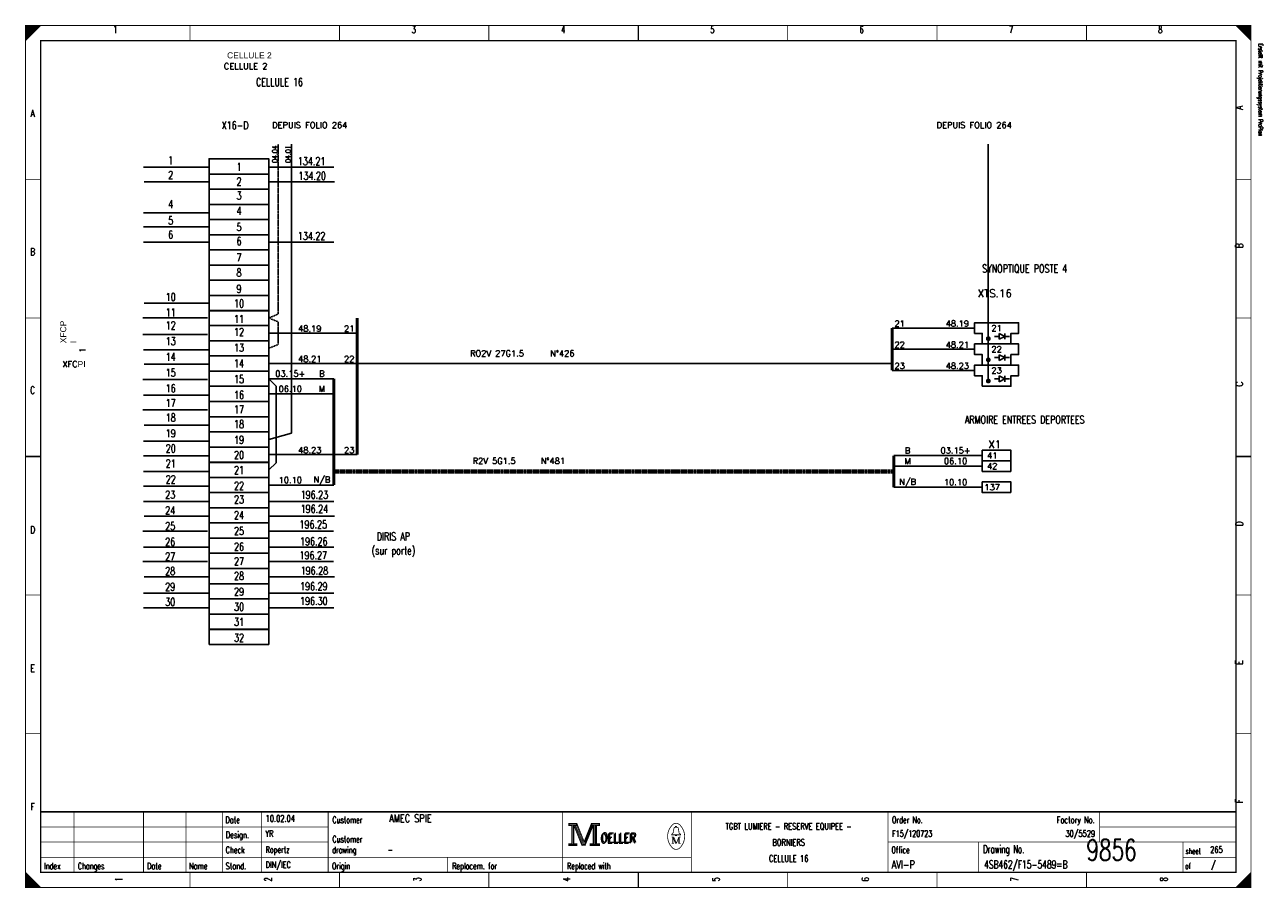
# Model space of a CAD drawing. Extents: x 0 to 409, y 0 to 285.
import ezdxf
from ezdxf.enums import TextEntityAlignment as Align

# ---------------------------------------------------------------- set-up
doc = ezdxf.new("R2010")
doc.units = 0
doc.header["$MEASUREMENT"] = 0
doc.linetypes.add('CONTINU', pattern=[0])
doc.linetypes.add('DISCONTINU', pattern=[0.15, 0.1, -0.05])
doc.layers.get('0').update_dxf_attribs({"color": 9, "linetype": 'CONTINUOUS'})
for name, color, linetype in [('POINTILLE', 5, 'DISCONTINU'), ('SCH-3', 3, 'CONTINU'), ('TEXTE', 3, 'CONTINUOUS'), ('TRAIFIN', 1, 'CONTINUOUS'), ('TRAIGROS', 2, 'CONTINUOUS'), ('TRAIMOY', 4, 'CONTINUOUS')]:
    doc.layers.add(name, color=color, linetype=linetype)
doc.styles.get("Standard").update_dxf_attribs({"font": 'romans.shx', "bigfont": 'TXT.shx'})

# ---------------------------------------------------------------- blocks, each defined once
blk = doc.blocks.new('BRND')
at = {"layer": 'TRAIFIN'}
for p, q in [((0.8, -5.47), (0.8, -3.59)), ((0.8, -3.59), (2.68, -4.53)), ((2.68, -5.47), (2.68, -3.59)), ((-0.73, -4.53), (0.8, -4.53)), ((2.68, -4.53), (0.8, -5.47)), ((2.68, -4.53), (4.27, -4.53))]:
    blk.add_line(p, q, dxfattribs=at)
at = {"layer": 'TRAIMOY'}
blk.add_lwpolyline([(-4.75, -7), (-4.75, -3.5), (-7.25, -3.5), (-7.25, 0), (7.25, 0), (7.25, -3.5), (4.75, -3.5), (4.75, -7)], close=True, dxfattribs=at)

msp = doc.modelspace()

# ---------------------------------------------------------------- linework, layer by layer
at = {"color": 0, "linetype": 'Continuous'}
for p, q in [((38.98, 238.14), (60.31, 238.14)), ((80.59, 238.14), (101.92, 238.14)), ((39.16, 233.3), (60.49, 233.3)), ((80.77, 233.3), (102.1, 233.3)), ((38.98, 223.09), (60.31, 223.09)), ((38.98, 218.42), (60.31, 218.42)), ((38.98, 213.4), (60.31, 213.4)), ((80.59, 213.4), (101.92, 213.4)), ((39.16, 193.24), (60.49, 193.24)), ((38.8, 188.39), (60.13, 188.39)), ((38.8, 182.84), (60.13, 182.84)), ((38.98, 177.82), (60.31, 177.82)), ((39.16, 172.98), (60.49, 172.98)), ((38.8, 167.96), (60.13, 167.96)), ((38.98, 162.77), (60.31, 162.77)), ((38.8, 157.93), (60.13, 157.93)), ((39.16, 152.91), (60.49, 152.91)), ((38.98, 147.53), (60.31, 147.53)), ((38.98, 142.7), (60.31, 142.7)), ((38.98, 137.54), (60.31, 137.54)), ((38.98, 132.74), (60.31, 132.74)), ((38.98, 127.62), (60.31, 127.62)), ((80.59, 127.62), (101.92, 127.62)), ((39.16, 122.78), (60.49, 122.78)), ((80.77, 122.78), (102.1, 122.78)), ((38.8, 117.77), (60.13, 117.77)), ((80.41, 117.77), (101.74, 117.77)), ((38.98, 112.57), (60.31, 112.57)), ((80.59, 112.57), (101.92, 112.57)), ((38.8, 107.73), (60.13, 107.73)), ((80.41, 107.73), (101.74, 107.73)), ((39.16, 102.71), (60.49, 102.71)), ((80.77, 102.71), (102.1, 102.71)), ((38.98, 97.34), (60.31, 97.34)), ((80.59, 97.34), (101.92, 97.34)), ((38.98, 92.5), (60.31, 92.5)), ((80.59, 92.5), (101.92, 92.5))]:
    msp.add_line(p, q, dxfattribs=at)
at = {"color": 0, "const_width": 0.25, "flags": 128}
for points in [[(0, 285), (5, 285), (0, 280), (0, 285)], [(0, 142.5), (0, 285), (405, 285), (405, 0), (0, 0), (0, 142.5)], [(0.25, 285), (0.25, 280.25), (0.5, 280.5), (0.5, 285), (0.75, 285), (0.75, 280.75), (1, 281), (1, 285), (1.25, 285), (1.25, 281.25), (1.5, 281.5), (1.5, 285), (1.75, 285), (1.75, 281.75), (2, 282)], [(2, 282), (2, 285), (2.25, 285), (2.25, 282.25), (2.5, 282.5), (2.5, 285), (2.75, 285), (2.75, 282.75), (3, 283), (3, 285), (3.25, 285), (3.25, 283.25), (3.5, 283.5), (3.5, 285), (3.75, 285)], [(3.75, 285), (3.75, 283.75), (4, 284), (4, 285), (4.25, 285), (4.25, 284.25), (4.5, 284.5), (4.5, 285), (4.75, 285), (4.75, 284.75)], [(400, 285), (405, 280), (404.75, 280.25), (404.75, 285), (404.5, 285), (404.5, 280.5), (404.25, 280.75), (404.25, 285), (404, 285), (404, 281), (403.75, 281.25), (403.75, 285), (403.5, 285), (403.5, 281.5), (403.25, 281.75)], [(401.5, 283.5), (401.5, 285), (401.25, 285), (401.25, 283.75), (401, 284), (401, 285), (400.75, 285), (400.75, 284.25), (400.5, 284.5), (400.5, 285), (400.25, 285), (400.25, 284.75)], [(403.25, 281.75), (403.25, 285), (403, 285), (403, 282), (402.75, 282.25), (402.75, 285), (402.5, 285), (402.5, 282.5), (402.25, 282.75), (402.25, 285), (402, 285), (402, 283), (401.75, 283.25), (401.75, 285), (401.5, 285)], [(179.5, 21.2), (179.5, 20.5), (180.5, 20.5), (180.5, 14.5), (179.5, 14.5), (179.5, 13.8), (182.2, 13.8), (182.2, 14.5), (181.2, 14.5), (181.2, 20.5), (182.2, 20.5), (182.2, 21.2), (179.5, 21.2)], [(180.7, 20.7), (180.7, 14.3), (181, 14.3), (181, 20.7)], [(181.2, 20.5), (183.9, 13.8), (184.9, 13.8), (187.6, 20.5)], [(181.8, 20.5), (184.2, 14.6), (184.6, 14.6)], [(182.2, 21.2), (184.6, 15.2), (187, 21.2)], [(182.2, 20.5), (184.4, 14.9), (184.7, 14.9)], [(184.6, 14.2), (184.9, 14.2), (187.4, 20.5)], [(184.6, 14.6), (184.8, 14.6), (187.2, 20.5)], [(187.6, 20.5), (187.6, 14.5), (186.6, 14.5), (186.6, 13.8), (187.1, 13.8)], [(187, 21.2), (187, 20.5), (188, 20.5), (188, 14.5), (187, 14.5), (187, 13.8), (189.7, 13.8), (189.7, 14.5), (188.7, 14.5), (188.7, 20.5), (189.7, 20.5), (189.7, 21.2), (187, 21.2)], [(187.8, 20.7), (187.8, 14.3), (188.3, 14.3), (188.3, 20.7), (188.5, 20.7), (188.5, 14.3)], [(214.8, 17.4), (213.5, 17.4), (213.5, 17.6), (214, 18), (214.3, 19.6)], [(213.9, 16.7), (213.9, 14.6), (213.5, 14.6)], [(213.9, 16.7), (214.8, 14.6), (215.1, 14.6)], [(214.8, 19.9), (214.8, 20.2), (215.2, 20.2), (215.2, 19.9)], [(215.2, 17.4), (216.5, 17.4), (216.5, 17.6), (216, 18), (215.7, 19.6)], [(0, 5), (0, 0), (5, 0), (0, 5), (0.25, 4.75), (0.25, 0), (0.5, 0), (0.5, 4.5), (0.75, 4.25), (0.75, 0), (1, 0), (1, 4), (1.25, 3.75), (1.25, 0), (1.5, 0)], [(404.75, 4.75), (404.75, 0), (404.5, 0), (404.5, 4.5), (404.25, 4.25), (404.25, 0), (404, 0), (404, 4), (403.75, 3.75), (403.75, 0), (403.5, 0), (403.5, 3.5), (403.25, 3.25), (403.25, 0), (403, 0)], [(1.5, 0), (1.5, 3.5), (1.75, 3.25), (1.75, 0), (2, 0), (2, 3), (2.25, 2.75), (2.25, 0), (2.5, 0), (2.5, 2.5), (2.75, 2.25), (2.75, 0), (3, 0), (3, 2), (3.25, 1.75)], [(3.25, 1.75), (3.25, 0), (3.5, 0), (3.5, 1.5), (3.75, 1.25), (3.75, 0), (4, 0), (4, 1), (4.25, 0.75), (4.25, 0), (4.5, 0), (4.5, 0.5), (4.75, 0.25)], [(401.25, 1.25), (401.25, 0), (401, 0), (401, 1), (400.75, 0.75), (400.75, 0), (400.5, 0), (400.5, 0.5), (400.25, 0.25), (400.25, 0)], [(403, 0), (403, 3), (402.75, 2.75), (402.75, 0), (402.5, 0), (402.5, 2.5), (402.25, 2.25), (402.25, 0), (402, 0), (402, 2), (401.75, 1.75), (401.75, 0), (401.5, 0), (401.5, 1.5), (401.25, 1.25)]]:
    msp.add_lwpolyline(points, dxfattribs=at)
at = {"color": 0, "flags": 128}
for points, const_width in [([(0, 285), (405, 285), (405, 0), (0, 0)], 0.25), ([(5, 280), (400, 280), (400, 5), (5, 5)], 0.5), ([(5, 280), (400, 280), (400, 5), (5, 5)], 0.25), ([(179.7, 21), (182, 21), (182, 20.7), (179.7, 20.7)], 0.25), ([(187.2, 21), (189.5, 21), (189.5, 20.7), (187.2, 20.7)], 0.25), ([(214.8, 17.4), (215.2, 17.4), (215.2, 17.1), (214.8, 17.1)], 0.25), ([(179.7, 14.3), (182, 14.3), (182, 14), (179.7, 14)], 0.25), ([(186.8, 14.3), (189.5, 14.3), (189.5, 14), (186.8, 14)], 0.25)]:
    msp.add_lwpolyline(points, close=True, dxfattribs=dict(at, const_width=const_width))
at = {"color": 0}
for points, const_width in [([(54.38, 285), (54.38, 280)], 0.25), ([(103.75, 285), (103.75, 280)], 0.25), ([(153.12, 285), (153.12, 280)], 0.25), ([(202.5, 280), (202.5, 285)], 0.5), ([(202.5, 285), (202.5, 280)], 0.25), ([(251.88, 285), (251.88, 280)], 0.25), ([(301.25, 285), (301.25, 280)], 0.25), ([(350.62, 285), (350.62, 280)], 0.25), ([(0, 234.17), (5, 234.17)], 0.25), ([(405, 234.17), (400, 234.17)], 0.25), ([(0, 188.33), (5, 188.33)], 0.25), ([(405, 188.33), (400, 188.33)], 0.25), ([(5, 142.5), (0, 142.5)], 0.5), ([(0, 142.5), (5, 142.5)], 0.25), ([(400, 142.5), (405, 142.5)], 0.5), ([(405, 142.5), (400, 142.5)], 0.25), ([(0, 96.67), (5, 96.67)], 0.25), ([(405, 96.67), (400, 96.67)], 0.25), ([(0, 50.83), (5, 50.83)], 0.25), ([(405, 50.83), (400, 50.83)], 0.25), ([(400, 25), (5, 25)], 0.5), ([(16, 5), (16, 25)], 0.25), ([(39, 5), (39, 25)], 0.25), ([(53, 5), (53, 25)], 0.25), ([(65, 25), (65, 5)], 0.25), ([(78, 25), (78, 5)], 0.25), ([(100, 25), (100, 5)], 0.25), ([(177.5, 25), (177.5, 5)], 0.25), ([(220, 25), (220, 5)], 0.25), ([(285, 25), (285, 5)], 0.25), ([(355, 25), (355, 15)], 0.25), ([(181.5, 20.5), (184, 14.2)], 0.25), ([(184.7, 14.9), (187, 20.6)], 0.25), ([(5, 20), (100, 20)], 0.25), ([(213.5, 16.7), (214.2, 16.7)], 0.25), ([(214.2, 16.7), (215.1, 14.6)], 0.25), ([(214.6, 19.9), (215.5, 19.9)], 0.25), ([(215.1, 14.6), (215.9, 16.7)], 0.25), ([(215.9, 14.6), (215.9, 16.7)], 0.25), ([(215.9, 16.7), (216.5, 16.7)], 0.25), ([(216.1, 16.7), (216.1, 14.6)], 0.25), ([(355, 20), (400, 20)], 0.25), ([(5, 15), (100, 15)], 0.25), ([(184, 14.2), (184.6, 14.2)], 0.25), ([(213.9, 14.6), (214.3, 14.6)], 0.25), ([(216.5, 14.6), (215.7, 14.6)], 0.25), ([(285, 15), (400, 15)], 0.25), ([(315, 15), (315, 5)], 0.25), ([(382.5, 15), (382.5, 5)], 0.25), ([(5, 10), (220, 10)], 0.25), ([(139.5, 10), (139.5, 5)], 0.25), ([(382.5, 10), (400, 10)], 0.25), ([(54.38, 0), (54.38, 5)], 0.25), ([(103.75, 0), (103.75, 5)], 0.25), ([(153.12, 0), (153.12, 5)], 0.25), ([(202.5, 5), (202.5, 0)], 0.5), ([(202.5, 0), (202.5, 5)], 0.25), ([(251.88, 0), (251.88, 5)], 0.25), ([(301.25, 0), (301.25, 5)], 0.25), ([(350.62, 0), (350.62, 5)], 0.25), ([(405, 5), (400, 0)], 0.25), ([(4.75, 0), (4.75, 0.25)], 0.25)]:
    msp.add_lwpolyline(points, dxfattribs=dict(at, const_width=const_width))
at = {"color": 0, "linetype": 'Continuous'}
for points in [[(60.66, 235.9), (60.66, 240.92), (80.38, 240.92), (80.38, 235.9)], [(60.66, 230.88), (60.66, 235.9), (80.38, 235.9), (80.38, 230.88)], [(60.66, 225.86), (60.66, 230.88), (80.38, 230.88), (80.38, 225.86)], [(60.66, 220.84), (60.66, 225.86), (80.38, 225.86), (80.38, 220.84)], [(60.66, 215.82), (60.66, 220.84), (80.38, 220.84), (80.38, 215.82)], [(60.66, 210.8), (60.66, 215.82), (80.38, 215.82), (80.38, 210.8)], [(60.66, 205.78), (60.66, 210.8), (80.38, 210.8), (80.38, 205.78)], [(60.66, 200.76), (60.66, 205.78), (80.38, 205.78), (80.38, 200.76)], [(60.66, 195.73), (60.66, 200.76), (80.38, 200.76), (80.38, 195.73)], [(60.66, 190.71), (60.66, 195.73), (80.38, 195.73), (80.38, 190.71)], [(60.66, 185.79), (60.66, 190.81), (80.38, 190.81), (80.38, 185.79)], [(60.66, 180.77), (60.66, 185.79), (80.38, 185.79), (80.38, 180.77)], [(60.66, 175.75), (60.66, 180.77), (80.38, 180.77), (80.38, 175.75)], [(60.66, 170.73), (60.66, 175.75), (80.38, 175.75), (80.38, 170.73)], [(60.66, 165.71), (60.66, 170.73), (80.38, 170.73), (80.38, 165.71)], [(60.66, 160.68), (60.66, 165.71), (80.38, 165.71), (80.38, 160.68)], [(60.66, 155.66), (60.66, 160.68), (80.38, 160.68), (80.38, 155.66)], [(60.66, 150.64), (60.66, 155.66), (80.38, 155.66), (80.38, 150.64)], [(60.66, 145.62), (60.66, 150.64), (80.38, 150.64), (80.38, 145.62)], [(60.66, 140.6), (60.66, 145.62), (80.38, 145.62), (80.38, 140.6)], [(60.66, 135.53), (60.66, 140.55), (80.38, 140.55), (80.38, 135.53)], [(60.66, 130.55), (60.66, 135.57), (80.38, 135.57), (80.38, 130.55)], [(60.66, 125.55), (60.66, 130.57), (80.38, 130.57), (80.38, 125.55)], [(60.66, 120.53), (60.66, 125.55), (80.38, 125.55), (80.38, 120.53)], [(60.66, 115.51), (60.66, 120.53), (80.38, 120.53), (80.38, 115.51)], [(60.66, 110.49), (60.66, 115.51), (80.38, 115.51), (80.38, 110.49)], [(60.66, 105.46), (60.66, 110.49), (80.38, 110.49), (80.38, 105.46)], [(60.66, 100.44), (60.66, 105.46), (80.38, 105.46), (80.38, 100.44)], [(60.66, 95.42), (60.66, 100.44), (80.38, 100.44), (80.38, 95.42)], [(60.66, 90.4), (60.66, 95.42), (80.38, 95.42), (80.38, 90.4)], [(60.66, 85.33), (60.66, 90.35), (80.38, 90.35), (80.38, 85.33)], [(60.66, 80.36), (60.66, 85.38), (80.38, 85.38), (80.38, 80.36)]]:
    msp.add_lwpolyline(points, close=True, dxfattribs=at)
at = {"color": 0, "const_width": 0.25, "flags": 128}
for points in [[(213.5, 20.39, 0.373815), (213.49, 13.43, 0.373815)], [(216.49, 20.4, 0.530775), (213.51, 20.41, 0.530775)], [(216.5, 13.4, 0.378582), (216.46, 20.44, 0.378582)], [(214.6, 19.9, 0.414214), (214.3, 19.6, 0.414214)], [(215.7, 19.6, 0.414214), (215.4, 19.9, 0.414214)], [(213.5, 13.4, 0.532213), (216.49, 13.39, 0.532213)]]:
    msp.add_lwpolyline(points, format="xyb", dxfattribs=at)
at = {"layer": 'POINTILLE', "color": 0, "lineweight": 70}
msp.add_line((286.9, 137.58), (101.87, 137.58), dxfattribs=at)
at = {"layer": 'POINTILLE', "color": 0, "const_width": 0.5}
msp.add_lwpolyline([(286.41, 173.24), (109.63, 173.24)], dxfattribs=at)
at = {"layer": 'TRAIFIN', "color": 0, "linetype": 'DISCONTINU'}
for p, q in [((83.53, 245.8), (83.53, 189.59)), ((83.53, 189.59), (80.38, 188.3)), ((83.53, 187.02), (80.38, 188.3)), ((83.53, 187.02), (83.53, 179.55)), ((83.53, 179.55), (80.38, 178.26))]:
    msp.add_line(p, q, dxfattribs=at)
at = {"layer": 'TRAIFIN', "color": 0}
for p, q in [((87.91, 150.17), (87.91, 245.8)), ((87.91, 150.17), (87.91, 215.86)), ((313.66, 184.96), (286.41, 184.96)), ((109.63, 183.28), (80.38, 183.28)), ((313.66, 177.96), (286.41, 177.96)), ((109.63, 173.24), (80.38, 173.24)), ((80.38, 168.22), (101.87, 168.22)), ((80.38, 168.22), (82.79, 165.8)), ((313.66, 170.96), (286.41, 170.96)), ((82.79, 140.46), (82.79, 165.8)), ((80.38, 163.19), (101.87, 163.19)), ((87.91, 150.17), (80.38, 148.13)), ((109.63, 143.11), (80.38, 143.11)), ((80.38, 138.04), (82.79, 140.46)), ((286.9, 142.83), (316.16, 142.83)), ((286.9, 139.33), (316.16, 139.33)), ((80.38, 133.06), (101.87, 133.06)), ((286.9, 132.33), (316.16, 132.33))]:
    msp.add_line(p, q, dxfattribs=at)
at = {"layer": 'TRAIFIN', "color": 0, "const_width": 0.72}
for points in [[(317.72, 181.46, 1), (318.6, 181.46, 1)], [(317.72, 174.46, 1), (318.6, 174.46, 1)], [(317.72, 167.46, 1), (318.6, 167.46, 1)]]:
    msp.add_lwpolyline(points, format="xyb", close=True, dxfattribs=at)
at = {"layer": 'TRAIGROS', "color": 0}
msp.add_line((318.16, 245.8), (318.16, 167.02), dxfattribs=at)
at = {"layer": 'TRAIGROS', "color": 0, "const_width": 1}
for points in [[(109.63, 188.3), (109.63, 143.11)], [(286.41, 184.96), (286.41, 170.96)], [(101.87, 168.22), (101.87, 133.06)], [(286.9, 142.83), (286.9, 132.33)]]:
    msp.add_lwpolyline(points, dxfattribs=at)
at = {"layer": 'TRAIMOY', "color": 0}
for points in [[(325.66, 141.08), (316.16, 141.08), (316.16, 144.58), (325.66, 144.58)], [(325.66, 137.58), (316.16, 137.58), (316.16, 141.08), (325.66, 141.08)], [(325.66, 130.58), (316.16, 130.58), (316.16, 134.08), (325.66, 134.08)]]:
    msp.add_lwpolyline(points, close=True, dxfattribs=at)

# ---------------------------------------------------------------- block references
at = {"layer": 'SCH-3', "color": 0}
for p in [(320.91, 186.71), (320.91, 179.71), (320.91, 172.71)]:
    msp.add_blockref('BRND', p, dxfattribs=at)

# ---------------------------------------------------------------- texts
at = {"color": 0}
for s, height, width, p in [('1', 2.38, 0.672, (29.65, 284.86)), ('3', 2.38, 0.672, (128.32, 284.86)), ('4', 2.38, 0.672, (177.66, 284.86)), ('5', 2.38, 0.672, (226.99, 284.86)), ('6', 2.38, 0.672, (276.32, 284.86)), ('7', 2.38, 0.672, (325.66, 284.86)), ('8', 2.38, 0.672, (374.99, 284.86)), ('CELLULE 16', 2.619, 0.736, (83.93, 267.6)), ('A', 2.38, 0.76, (2.33, 257.17)), ('X16-D', 2.619, 0.736, (69.25, 253.3)), ('1', 2.62, 0.736, (47.97, 241.72)), ('134.21', 2.619, 0.736, (94.55, 241.45)), ('1', 2.62, 0.736, (70.57, 239.57)), ('2', 2.62, 0.736, (47.97, 236.88)), ('2', 2.62, 0.736, (70.57, 234.73)), ('134.20', 2.619, 0.736, (94.73, 236.61)), ('3', 2.62, 0.736, (70.57, 230.07)), ('4', 2.62, 0.736, (47.97, 227.21)), ('5', 2.62, 0.736, (47.97, 221.83)), ('4', 2.62, 0.736, (70.57, 225.05)), ('6', 2.62, 0.736, (47.97, 217.16)), ('5', 2.62, 0.736, (70.57, 219.68)), ('6', 2.62, 0.736, (70.57, 215.01)), ('134.22', 2.619, 0.736, (94.55, 216.71)), ('B', 2.38, 0.76, (2.33, 211.39)), ('7', 2.62, 0.736, (70.57, 209.63)), ('8', 2.62, 0.736, (70.57, 204.62)), ('SYNOPTIQUE POSTE 4', 2.6194, 0.736, (330.19, 205.95)), ('10', 2.619, 0.736, (47.97, 196.55)), ('9', 2.62, 0.736, (70.57, 199.24)), ('10', 2.619, 0.736, (70.57, 194.4)), ('11', 2.619, 0.736, (47.97, 191.43)), ('11', 2.619, 0.736, (70.57, 189.28)), ('12', 2.619, 0.736, (47.97, 187.13)), ('12', 2.619, 0.736, (70.57, 184.98)), ('13', 2.619, 0.736, (47.97, 181.94)), ('14', 2.619, 0.736, (47.97, 176.74)), ('13', 2.619, 0.736, (70.57, 179.79)), ('14', 2.619, 0.736, (70.57, 174.59)), ('15', 2.619, 0.736, (47.97, 171.54)), ('15', 2.619, 0.736, (70.57, 169.39)), ('C', 2.38, 0.76, (2.33, 165.61)), ('16', 2.619, 0.736, (47.97, 166.35)), ('16', 2.619, 0.736, (70.57, 164.19)), ('17', 2.619, 0.736, (47.97, 161.51)), ('18', 2.619, 0.736, (47.97, 156.67)), ('17', 2.619, 0.736, (70.57, 159.36)), ('ARMOIRE ENTREES DEPORTEES', 2.6194, 0.736, (330.19, 156)), ('19', 2.619, 0.736, (47.97, 151.47)), ('18', 2.619, 0.736, (70.57, 154.52)), ('19', 2.619, 0.736, (70.57, 149.32)), ('20', 2.619, 0.736, (47.97, 146.45)), ('20', 2.619, 0.736, (70.57, 144.3)), ('21', 2.619, 0.736, (47.97, 141.48)), ('21', 2.619, 0.736, (70.57, 139.33)), ('22', 2.619, 0.736, (47.97, 136.24)), ('23', 2.619, 0.736, (47.8, 131.2)), ('22', 2.619, 0.736, (70.57, 134.09)), ('196.23', 2.619, 0.736, (95.45, 131.16)), ('23', 2.619, 0.736, (70.57, 129.59)), ('24', 2.619, 0.736, (47.8, 126)), ('24', 2.619, 0.736, (70.57, 124.39)), ('196.24', 2.619, 0.736, (95.45, 126.5)), ('D', 2.38, 0.76, (2.33, 119.47)), ('25', 2.619, 0.736, (47.8, 120.81)), ('25', 2.619, 0.736, (70.57, 119.19)), ('196.25', 2.619, 0.736, (95.09, 121.34)), ('26', 2.619, 0.736, (47.8, 115.61)), ('196.26', 2.619, 0.736, (95.27, 115.74)), ('DIRIS AP', 2.619, 0.736, (121.56, 117.37)), ('27', 2.619, 0.736, (47.8, 110.77)), ('26', 2.619, 0.736, (70.57, 114)), ('196.27', 2.619, 0.736, (95.09, 111.12)), ('(sur porte)', 2.6194, 0.736, (121.56, 112.71)), ('27', 2.619, 0.736, (70.57, 109.16)), ('28', 2.619, 0.736, (47.8, 105.93)), ('28', 2.619, 0.736, (70.57, 104.32)), ('196.28', 2.619, 0.736, (95.45, 106.06)), ('29', 2.619, 0.736, (47.8, 100.74)), ('29', 2.619, 0.736, (70.57, 99.12)), ('196.29', 2.619, 0.736, (95.27, 100.9)), ('30', 2.619, 0.736, (47.8, 95.72)), ('30', 2.619, 0.736, (70.57, 94.11)), ('196.30', 2.619, 0.736, (95.27, 96.02)), ('31', 2.619, 0.736, (70.57, 89.13)), ('32', 2.619, 0.736, (70.57, 83.89)), ('E', 2.38, 0.76, (2.33, 73.68)), ('F', 2.38, 0.76, (2.33, 27.9)), ('TGBT LUMIERE - RESERVE EQUIPEE -', 2.1431, 0.7536, (252.19, 21.3)), ('BORNIERS', 2.143, 0.76, (252.19, 15.97)), ('CELLULE 16', 2.143, 0.681231, (252.19, 10.65))]:
    msp.add_text(s, height=height, dxfattribs=dict(at, width=width)).set_placement(p, align=Align.TOP_CENTER)
at = {"color": 0, "width": 0.622634}
msp.add_text('Erstellt mit Projektierungssystem ProPlan', height=1.4287, rotation=270, dxfattribs=at).set_placement((407.02, 279.06), align=Align.BOTTOM_LEFT)
at = {"color": 0, "width": 0.76}
for s, p in [('A', (399.91, 257.17)), ('B', (399.91, 211.39)), ('C', (399.92, 165.61)), ('D', (399.92, 119.47)), ('E', (399.91, 73.68)), ('F', (399.91, 27.9))]:
    msp.add_text(s, height=2.38, rotation=90, dxfattribs=at).set_placement(p, align=Align.TOP_LEFT)
at = {"color": 0}
for s, height, width, p in [('04.04', 1.676, 0.736, (81.55, 242.48)), ('04.01', 1.676, 0.736, (85.94, 242.48)), ('1', 2.38, 0.672, (29.65, 2.7)), ('2', 2.38, 0.672, (78.99, 2.7)), ('3', 2.38, 0.672, (128.32, 2.7)), ('4', 2.38, 0.672, (177.66, 2.7)), ('5', 2.38, 0.672, (226.99, 2.7)), ('6', 2.38, 0.672, (276.32, 2.7)), ('7', 2.38, 0.672, (325.66, 2.7)), ('8', 2.38, 0.672, (374.99, 2.7))]:
    msp.add_text(s, height=height, rotation=90, dxfattribs=dict(at, width=width)).set_placement(p, align=Align.TOP_CENTER)
for s, height, width, p in [('Date', 2.143, 0.64, (66.05, 23.42)), ('Customer', 2.143, 0.62, (101.4, 23.42)), ('Order No.', 2.143, 0.656889, (286.33, 23.42)), ('Design.', 2.143, 0.636571, (66.19, 18.46)), ('Customer', 2.143, 0.62, (101.4, 17.04)), ('OELLER', 3.096, 0.76, (189.96, 17.75)), ('OELLER', 3.096, 0.76, (189.96, 17.75)), ('OELLER', 3.096, 0.76, (190.32, 18.1)), ('Check', 2.143, 0.632, (66.12, 13.49)), ('drawing', 2.143, 0.6, (101.33, 13.49)), ('Office', 2.143, 0.626667, (286.15, 13.49)), ('Drawing No.', 2.6194, 0.646545, (316.43, 13.98)), ('sheet', 1.905, 0.6, (383.38, 12.99)), ('Index', 2.143, 0.632, (6.09, 8.16)), ('Changes', 2.143, 0.622857, (17.26, 8.16)), ('Stand.', 2.143, 0.642667, (66.12, 8.16)), ('Origin', 2.143, 0.626667, (101.27, 8.16)), ('Replacem. for', 2.1431, 0.627077, (140.97, 8.16)), ('Replaced with', 2.1431, 0.619692, (178.95, 8.16)), ('of', 1.905, 0.6, (383.23, 8.02)), ('Date', 2.143, 0.64, (40.15, 8.16)), ('Name', 2.143, 0.64, (54.04, 8.16))]:
    msp.add_text(s, height=height, dxfattribs=dict(at, width=width)).set_placement(p, align=Align.TOP_LEFT)
for s, height, width, p in [('10.02.04', 2.143, 0.678, (79.34, 21.08)), ('AMEC SPIE', 2.619, 0.752889, (120.16, 20.77)), ('YR', 2.143, 0.626667, (79.27, 16.11)), ('F15/120723', 2.143, 0.6832, (286.39, 16.11)), ('Ropertz', 2.143, 0.622857, (79.32, 10.79)), ('-', 2.14, 0.696, (119.65, 10.79)), ('9856', 7, 0.6928, (350.58, 6.78)), ('265', 2.143, 0.672, (391.5, 10.79)), ('DIN/IEC', 2.143, 0.750857, (79.35, 5.82)), ('AVI-P', 2.619, 0.7472, (286.24, 5.51)), ('4SB462/F15-5489=B', 2.6194, 0.6928, (316.79, 5.51)), ('/', 2.14, 0.672, (391.77, 5.82))]:
    msp.add_text(s, height=height, dxfattribs=dict(at, width=width)).set_placement(p, align=Align.BOTTOM_LEFT)
at = {"color": 0, "width": 0.646545}
msp.add_text('Factory No.', height=2.1431, dxfattribs=at).set_placement((353.35, 23.42), align=Align.TOP_RIGHT)
at = {"color": 0, "width": 0.675429}
msp.add_text('30/5529', height=2.143, dxfattribs=at).set_placement((353.46, 16.11), align=Align.BOTTOM_RIGHT)
at = {"linetype": 'Continuous', "char_height": 2, "attachment_point": 1}
for s, insert, width in [('{\\fArial|b0|i0|c0|p34;CELLULE 2}', (66.61, 276.14), 67.0761), ('CELLULE 2', (65.54, 272.55), 64.2066), ('XFC{\\fArial|b0|i0|c0|p34;PI}', (12.17, 174.04), 3.7664)]:
    msp.add_mtext(s, dxfattribs=dict(at, insert=insert, width=width))
at = {"linetype": 'Continuous', "char_height": 2, "attachment_point": 1, "rotation": 90}
for s, insert, width in [('{\\fArial|b0|i0|c0|p34;XFCP\\PI}', (11.45, 179.96), 3.7664), ('1', (17.84, 176.83), 3.9457)]:
    msp.add_mtext(s, dxfattribs=dict(at, insert=insert, width=width))
at = {"layer": 'TEXTE', "color": 0}
for s, p in [('DEPUIS FOLIO 264', (93.93, 252.08)), ('DEPUIS FOLIO 264', (313.51, 252.08)), ('48.19', (93.93, 184.78)), ('21', (106.96, 184.78)), ('21', (288.88, 186.46)), ('48.19', (307.94, 186.46)), ('21', (320.91, 184.96)), ('22', (288.88, 179.46)), ('48.21', (307.94, 179.46)), ('48.21', (93.93, 174.74)), ('22', (106.96, 174.74)), ('22', (320.91, 177.96)), ('23', (288.88, 172.46)), ('48.23', (307.94, 172.46)), ('23', (320.91, 170.96)), ('03.15+', (87.49, 169.88)), ('B', (97.94, 169.88)), ('06.10', (87.49, 164.86)), ('M', (97.94, 164.86)), ('48.23', (93.93, 144.61)), ('23', (106.96, 144.61)), ('B', (291.5, 144.49)), ('03.15+', (307.35, 144.49)), ('41', (319.46, 142.83)), ('R2V 5G1.5', (154.87, 141.03)), ('N°481', (174.27, 141.03)), ('M', (291.5, 140.99)), ('06.10', (307.35, 140.99)), ('42', (319.46, 139.33)), ('10.10', (87.49, 134.72)), ('N/B', (97.94, 134.72)), ('N/B', (291.5, 133.99)), ('10.10', (307.35, 133.99)), ('137', (319.46, 132.33))]:
    msp.add_text(s, height=2, dxfattribs=at).set_placement(p, align=Align.MIDDLE)
for s, p in [('XTS.16', (320.29, 195.2)), ('X1', (320.29, 145.26))]:
    msp.add_text(s, height=2.5, dxfattribs=at).set_placement(p, align=Align.CENTER)
for s, p in [('RO2V 27G1.5', (146.9, 175.59)), ('N°426', (173.36, 175.59))]:
    msp.add_text(s, height=2, dxfattribs=at).set_placement(p)

doc.saveas('drawing.dxf')
